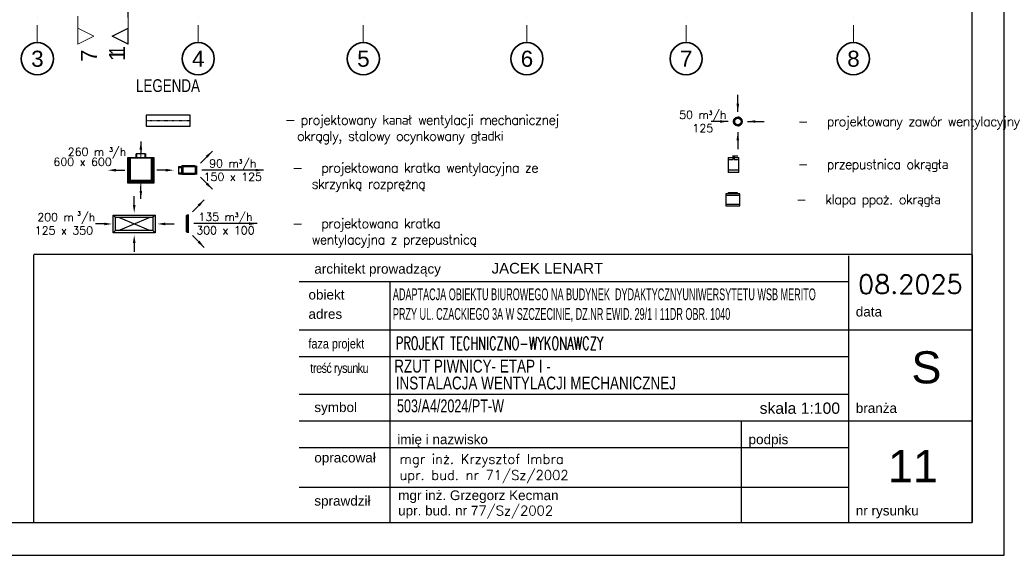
# Model space of a CAD drawing. Header units: millimetres. Extents: x -8078 to 234695, y -4319 to 602442.
# Tile 78 of 152: x 94512 to 112876, y 235281 to 245282. Entities that reach past the tile are written whole.
import ezdxf

# ---------------------------------------------------------------- set-up
doc = ezdxf.new("R2010")
doc.units = ezdxf.units.MM
doc.header["$MEASUREMENT"] = 0
for name, pattern in [('DASHDOT', [1, 0.5, -0.25, 0, -0.25]), ('Dashed2cust', [50, 25, -25]), ('Kropki i Kreski', [6.702778, 3.527778, -1.763889, 0, -1.411111]), ('Przerywana', [5.644444, 2.822222, -2.822222])]:
    doc.linetypes.add(name, pattern=pattern)
for name, color, linetype in [('#IS_wentylacja_opisy_bud', 7, 'Continuous'), ('#nawietrzaki', 5, 'Continuous'), ('#podkład', 252, 'Continuous'), ('0_Nr_pióra__1', 7, 'Continuous'), ('_TABELA', 7, 'Continuous'), ('FLUID-N1', 7, 'Continuous'), ('FLUID-N1-150-ARRGR', 7, 'Continuous'), ('FLUID-N1-INS', 7, 'Continuous'), ('FLUID-N2', 7, 'Continuous'), ('FLUID-N2-150-ARRGR', 7, 'Continuous'), ('FLUID-N2-INS', 7, 'Continuous'), ('FLUID-W1', 7, 'Continuous'), ('FLUID-W1-SYM', 7, 'Continuous'), ('FLUID-W12-INS', 7, 'Continuous'), ('FLUID-W3', 7, 'Continuous'), ('FLUID-W3-150-ARRGR', 7, 'Continuous'), ('FLUID-WD2', 7, 'Continuous'), ('FLUID-WD2-150-ARRGR', 7, 'Continuous'), ('Konstrukcja - Siatka mod', 7, 'Continuous'), ('Znaczniki - Przekroje', 7, 'Continuous')]:
    doc.layers.add(name, color=color, linetype=linetype)
doc.layers.add('#ZIMNA WODA_Pen_No__2', color=7, linetype='Continuous', lineweight=20)
doc.styles.add('FDBES', font='simplex.shx')
doc.styles.add('ROMANS', font='arial.ttf', dxfattribs={"height": 20})
doc.styles.add('STYL_AUTOMATYCZNY_1', font='arial.ttf')
doc.styles.add('STYL_AUTOMATYCZNY_6', font='txt')
doc.dimstyles.new('FDBES', dxfattribs={"dimscale": 50, "dimtxt": 4, "dimasz": 2.5, "dimexe": 0.8, "dimexo": 2, "dimgap": 1, "dimtad": 1, "dimdsep": 46, "dimtxsty": 'FDBES', "dimcen": 2.5, "dimclrd": 4, "dimclre": 5, "dimadec": 0, "dimazin": 0, "dimtfac": 1, "dimtmove": 0, "dimatfit": 3, "dimfxl": 1, "dimarcsym": 0})

# ---------------------------------------------------------------- blocks, each defined once
blk = doc.blocks.new('SDFGHB')
at = {"layer": 'Konstrukcja - Siatka mod', "color": 252, "linetype": 'Kropki i Kreski', "lineweight": 13, "ltscale": 100}
for p, q in [((34448, 457532), (34448, 456532)), ((37448, 457532), (37448, 456532)), ((40528, 457532), (40528, 456532)), ((43578, 457532), (43578, 456532)), ((46548, 457532), (46548, 456532)), ((49668, 457532), (49668, 456532))]:
    blk.add_line(p, q, dxfattribs=at)
at = {"layer": 'Konstrukcja - Siatka mod', "color": 252, "linetype": 'Continuous', "lineweight": 35, "ltscale": 100}
for centre in [(34448, 456232), (37448, 456232), (40528, 456232), (43578, 456232), (46548, 456232), (49668, 456232)]:
    blk.add_circle(centre, 300, dxfattribs=at)
at = {"layer": 'Znaczniki - Przekroje', "color": 252, "linetype": 'Przerywana', "lineweight": 13, "ltscale": 100}
for p, q in [((35202, 458154), (35202, 456804)), ((36143, 458154), (36143, 456804))]:
    blk.add_line(p, q, dxfattribs=at)
at = {"layer": 'Znaczniki - Przekroje', "color": 252, "linetype": 'Continuous', "lineweight": 13, "ltscale": 100, "flags": 128}
for points in [[(35202, 456504), (35202, 456804), (35502, 456654)], [(36143, 456504), (36143, 456804), (35843, 456654)]]:
    blk.add_lwpolyline(points, close=True, dxfattribs=at)
at = {"layer": 'Konstrukcja - Siatka mod', "color": 252, "linetype": 'Continuous', "lineweight": 13, "char_height": 300, "attachment_point": 1, "style": 'STYL_AUTOMATYCZNY_1'}
for s, insert in [('\\A1;{\\pql;\\pt0;\\fArial|b0|i0|c238|p0;\\W1.000000;3}', (34333, 456382)), ('\\A1;{\\pql;\\pt0;\\fArial|b0|i0|c238|p0;\\W1.000000;4}', (37333, 456382)), ('\\A1;{\\pql;\\pt0;\\fArial|b0|i0|c238|p0;\\W1.000000;5}', (40413, 456382)), ('\\A1;{\\pql;\\pt0;\\fArial|b0|i0|c238|p0;\\W1.000000;6}', (43463, 456382)), ('\\A1;{\\pql;\\pt0;\\fArial|b0|i0|c238|p0;\\W1.000000;7}', (46433, 456382)), ('\\A1;{\\pql;\\pt0;\\fArial|b0|i0|c238|p0;\\W1.000000;8}', (49553, 456382))]:
    blk.add_mtext(s, dxfattribs=dict(at, insert=insert))
at = {"layer": 'Znaczniki - Przekroje', "color": 252, "linetype": 'Continuous', "lineweight": 13, "char_height": 300, "rotation": 90, "style": 'STYL_AUTOMATYCZNY_6'}
for s, insert, attachment_point in [('\\A1;{\\pql;\\pt0;\\fGeneva CE|b0|i0|c0|p0;\\W1.000000;7}', (35562, 456178), 7), ('\\A1;{\\pqr;\\pt0;\\fGeneva CE|b0|i0|c0|p0;\\W1.000000;1}', (36083, 456414), 9)]:
    blk.add_mtext(s, dxfattribs=dict(at, insert=insert, attachment_point=attachment_point))
blk = doc.blocks.new('*U87446')
at = {"color": 0, "linetype": 'ByBlock', "lineweight": -2}
for major_axis, end_param in [((-50, 62.4), 4.037257), ((80, 0), 0.895665)]:
    blk.add_ellipse((0, 0), major_axis=major_axis, ratio=1, start_param=0, end_param=end_param, dxfattribs=at)
at = {"color": 0, "linetype": 'ByBlock', "lineweight": -2, "extrusion": (-1.22465e-16, -3.46914e-32, -1)}
for major_axis, end_param in [((-80, 0), 0.895665), ((80, 0), 3.141593)]:
    blk.add_ellipse((0, 0), major_axis=major_axis, ratio=1, start_param=0, end_param=end_param, dxfattribs=at)
at = {"color": 14, "linetype": 'Continuous', "lineweight": -2, "extrusion": (-1.22465e-16, -3.46914e-32, -1)}
for major_axis, end_param in [((-62.5, 0), 0.643501), ((62.5, 0), 3.141593)]:
    blk.add_ellipse((0, 0), major_axis=major_axis, ratio=1, start_param=0, end_param=end_param, dxfattribs=at)
at = {"color": 14, "linetype": 'Continuous', "lineweight": -2}
for major_axis, end_param in [((-50, 37.5), 0.643501), ((-62.5, 0), 3.141593)]:
    blk.add_ellipse((0, 0), major_axis=major_axis, ratio=1, start_param=0, end_param=end_param, dxfattribs=at)
at = {"color": 0, "linetype": 'ByBlock', "lineweight": -2, "extrusion": (-1.37462e-16, -1.7169e-16, -1)}
blk.add_ellipse((0, 0), major_axis=(50, 62.4), ratio=1, start_param=0, end_param=0.895665, dxfattribs=at)
blk = doc.blocks.new('*U87451')
at = {"color": 0, "linetype": 'ByBlock', "lineweight": -2}
for p, q in [((-170, 0), (170, 0)), ((-170, 0, 20), (170, 0, 20)), ((-150, 0, -20), (-150, 0)), ((-150, 0, -20), (150, 0, -20)), ((150, 0), (150, 0, -20))]:
    blk.add_line(p, q, dxfattribs=at)
at = {"color": 3, "linetype": 'Continuous', "lineweight": -3}
for q in [(-170, 0, 20), (170, 0, 20)]:
    blk.add_line((0, 0, 20), q, dxfattribs=at)
blk = doc.blocks.new('*U87455')
at = {"color": 0, "linetype": 'ByBlock', "lineweight": -2}
for p, q in [((0, 82, 20), (0, -82, 20)), ((0, 62), (0, 62, -230)), ((0, 62, -230), (0, -62, -230)), ((0, 50, -310), (0, 50, -230)), ((0, -50, -310), (0, -50, -230)), ((0, -62), (0, -62, -230))]:
    blk.add_line(p, q, dxfattribs=at)
at = {"color": 3, "linetype": 'Continuous', "lineweight": -3}
for p, q in [((0, 82, 20), (0, 0, 20)), ((0, 0, 20), (0, -82, 20))]:
    blk.add_line(p, q, dxfattribs=at)
at = {"layer": 'FLUID-N2-INS', "color": 1, "linetype": 'Continuous', "lineweight": -3}
for p, q in [((0, 82), (0, -82)), ((0, -82, -250), (0, 82, -250)), ((0, 82), (0, 82, -250)), ((0, 70, -310), (0, 0, -310)), ((0, 70, -310), (0, 70, -250)), ((0, 0, -310), (0, -70, -310)), ((0, -70, -310), (0, -70, -250)), ((0, -82), (0, -82, -250))]:
    blk.add_line(p, q, dxfattribs=at)
blk = doc.blocks.new('*U87459')
at = {"color": 0, "linetype": 'ByBlock', "lineweight": -2}
for p, q in [((50, 0, -50), (-50, 0, -50)), ((-50, 0, 50), (-4, 0, 50)), ((33.2, 0, 80), (-9.2, 0, 80)), ((-4, 0, 50), (-4, 0, 82)), ((4, 0, 82), (-4, 0, 82)), ((-4, 0, 70), (4, 0, 70)), ((4, 0, 82), (4, 0, 50)), ((4, 0, 50), (50, 0, 50)), ((40.3, 0, 80), (33.2, 0, 80))]:
    blk.add_line(p, q, dxfattribs=at)
at = {"color": 14, "linetype": 'Continuous', "lineweight": -2}
blk.add_line((50, 0, -4.9), (50, 0, 9.8), dxfattribs=at)
at = {"layer": 'FLUID-N2-INS', "color": 1, "linetype": 'Continuous', "lineweight": -3}
for p, q in [((50, 0, -70), (-50, 0, -70)), ((4, 0, 70), (25, 0, 70)), ((25, 0, 70), (50, 0, 70)), ((50, 0, -70), (50, 0, -4.9)), ((50, 0, 9.8), (50, 0, 70)), ((-50, 0, 70), (-50, 0, -70)), ((-50, 0, 70), (-25, 0, 70)), ((-25, 0, 70), (-4, 0, 70))]:
    blk.add_line(p, q, dxfattribs=at)
blk = doc.blocks.new('*U87447')
at = {"color": 5, "lineweight": -2}
blk.add_leader([(0, 0), (-315, 0)], dimstyle='FDBES', override={"dimscale": 60, "dimclrd": 5}, dxfattribs=at)
blk = doc.blocks.new('*U87448')
at = {"color": 5, "lineweight": -2}
blk.add_leader([(0, 0), (315, 0)], dimstyle='FDBES', override={"dimscale": 60, "dimclrd": 5}, dxfattribs=at)
blk = doc.blocks.new('*U87449')
at = {"color": 5, "lineweight": -2}
blk.add_leader([(0, 0), (0, -315)], dimstyle='FDBES', override={"dimscale": 60, "dimclrd": 5}, dxfattribs=at)
blk = doc.blocks.new('*U87450')
at = {"color": 5, "lineweight": -2}
blk.add_leader([(0, 0), (0, 315)], dimstyle='FDBES', override={"dimscale": 60, "dimclrd": 5}, dxfattribs=at)
blk = doc.blocks.new('*U87452')
at = {"color": 0, "lineweight": -2, "insert": (0, -589), "char_height": 150, "attachment_point": 5, "rotation": 270, "style": 'FDBES'}
blk.add_mtext('135 m{\\A2;\\H0.5x;3}/h\\P300 x 100', dxfattribs=at)
at = {"color": 5, "lineweight": -2}
blk.add_leader([(0, -1179), (0, 0)], dimstyle='FDBES', override={"dimscale": 60, "dimclrd": 5}, dxfattribs=at)
blk = doc.blocks.new('*U87453')
at = {"color": 5, "lineweight": -2}
blk.add_leader([(223, -223), (0, 0)], dimstyle='FDBES', override={"dimscale": 60, "dimclrd": 5}, dxfattribs=at)
blk = doc.blocks.new('*U87454')
at = {"color": 5, "lineweight": -2}
blk.add_leader([(-223, -223), (0, 0)], dimstyle='FDBES', override={"dimscale": 60, "dimclrd": 5}, dxfattribs=at)
blk = doc.blocks.new('*U87456')
at = {"color": 0, "lineweight": -2, "insert": (-575, 0), "char_height": 150, "attachment_point": 5, "rotation": 180, "style": 'FDBES'}
blk.add_mtext('90 m{\\A2;\\H0.5x;3}/h\\P150 x 125', dxfattribs=at)
at = {"color": 5, "lineweight": -2}
blk.add_leader([(-1150, 0), (0, 0)], dimstyle='FDBES', override={"dimscale": 60, "dimclrd": 5}, dxfattribs=at)
blk = doc.blocks.new('*U87457')
at = {"color": 5, "lineweight": -2}
blk.add_leader([(-223, -223), (0, 0)], dimstyle='FDBES', override={"dimscale": 60, "dimclrd": 5}, dxfattribs=at)
blk = doc.blocks.new('*U87458')
at = {"color": 5, "lineweight": -2}
blk.add_leader([(-223, 223), (0, 0)], dimstyle='FDBES', override={"dimscale": 60, "dimclrd": 5}, dxfattribs=at)

msp = doc.modelspace()

# ---------------------------------------------------------------- linework, layer by layer
at = {"layer": '#ZIMNA WODA_Pen_No__2', "color": 7, "lineweight": -2}
for radius in [80, 62.5]:
    msp.add_circle((107905, 243381, 554), radius, dxfattribs=at)
at = {"color": 0, "linetype": 'ByBlock', "lineweight": -2, "extrusion": (1.52656e-16, 1, 1.95698e-16)}
for p, q in [((107734, 242053, 12464), (107894, 242053, 12464)), ((107734, 242028, 12464), (107734, 242053, 12464)), ((107894, 242053, 12464), (107894, 242028, 12464)), ((107945, 241998, 12464), (107683, 241998, 12464)), ((107683, 241838, 12464), (107945, 241838, 12464))]:
    msp.add_line(p, q, dxfattribs=at)
at = {"color": 14, "linetype": 'Continuous', "lineweight": -2, "extrusion": (1.52656e-16, 1, 1.95698e-16)}
for p, q in [((107683, 241998, 12464), (107683, 241838, 12464)), ((107945, 241838, 12464), (107945, 241998, 12464))]:
    msp.add_line(p, q, dxfattribs=at)
at = {"color": 7, "linetype": 'Dashed2cust', "lineweight": -2, "ltscale": 10}
msp.add_lwpolyline([(96536, 244825), (96536, 246475)], dxfattribs=at)
at = {"color": 7, "lineweight": -2}
for points in [[(96536, 244825), (96236, 244975), (96536, 245125)], [(96536, 244825), (96536, 245125)]]:
    msp.add_lwpolyline(points, dxfattribs=at)
at = {"layer": '0_Nr_pióra__1', "color": 7, "linetype": 'Continuous', "ltscale": 100}
for p, q in [((94776, 240907), (112275, 240907)), ((94776, 235891), (94776, 240892)), ((109976, 235891), (109976, 240873)), ((112276, 240892), (112276, 235891)), ((99726, 240392), (109976, 240392)), ((101421, 235892), (101421, 240392)), ((99726, 239492), (112276, 239492)), ((99726, 238992), (109976, 238992)), ((99726, 238292), (109976, 238292)), ((99726, 237792), (112276, 237792)), ((107976, 235891), (107976, 237792)), ((99726, 237292), (109976, 237292)), ((99726, 236556), (109976, 236556)), ((99776, 235891), (112276, 235891))]:
    msp.add_line(p, q, dxfattribs=at)
at = {"layer": '0_Nr_pióra__1', "color": 7, "linetype": 'Continuous'}
msp.add_line((99726, 238992), (109976, 238992), dxfattribs=at)
at = {"layer": '_TABELA', "color": 7}
msp.add_lwpolyline([(70876, 264981), (112876, 264981), (70876, 264981), (70876, 235281), (112876, 235281), (112876, 264981)], dxfattribs=at)
msp.add_lwpolyline([(112276, 264371), (73376, 264371), (73376, 235891), (112276, 235891)], close=True, dxfattribs=at)
at = {"layer": 'FLUID-N1', "color": 202, "linetype": 'Continuous', "extrusion": (-9.84083e-17, -2.62422e-16, -1)}
for p, q in [((96697, 242697, -647), (96697, 242780, -647)), ((96847, 242780, -647), (96847, 242697, -647)), ((96532, 242712, -647), (96547, 242697, -647)), ((96532, 242712, -647), (96697, 242712, -647)), ((96532, 242232, -647), (96532, 242712, -647)), ((96578, 242697, -647), (96547, 242697, -647)), ((96547, 242697, -647), (96547, 242247, -647)), ((96967, 242697, -647), (96578, 242697, -647)), ((96578, 242277, -647), (96578, 242697, -647)), ((96847, 242712, -647), (97012, 242712, -647)), ((96997, 242697, -647), (96967, 242697, -647)), ((96967, 242697, -647), (96967, 242277, -647)), ((96997, 242697, -647), (97012, 242712, -647)), ((96997, 242247, -647), (96997, 242697, -647)), ((97012, 242712, -647), (97012, 242232, -647)), ((96532, 242272, -647), (96537, 242277, -647)), ((97012, 242232, -647), (96532, 242232, -647)), ((96547, 242247, -647), (96997, 242247, -647)), ((96569, 242269, -647), (96578, 242277, -647)), ((96967, 242277, -647), (96578, 242277, -647)), ((96975, 242269, -647), (96967, 242277, -647)), ((97012, 242232, -647), (97007, 242237, -647))]:
    msp.add_line(p, q, dxfattribs=at)
at = {"layer": 'FLUID-N1-150-ARRGR', "color": 5, "linetype": 'Continuous', "lineweight": -2, "ltscale": 5}
for p, q in [((96772, 243008, -655), (96772, 242772, -655)), ((97308, 242472, -655), (97072, 242472, -655)), ((96772, 241936, -655), (96772, 242172, -655))]:
    msp.add_line(p, q, dxfattribs=at)
at = {"layer": 'FLUID-N1-150-ARRGR', "color": 5, "linetype": 'Continuous', "lineweight": 0, "ltscale": 5}
for p, q in [((96772, 242858), (96772, 242693)), ((96307, 242472), (96472, 242472)), ((97237, 242472), (97072, 242472)), ((96772, 242086), (96772, 242251))]:
    msp.add_line(p, q, dxfattribs=at)
for points in [[(96747, 242858), (96772, 243008), (96797, 242858)], [(96307, 242447), (96157, 242472), (96307, 242497)], [(97237, 242497), (97387, 242472), (97237, 242447)], [(96797, 242086), (96772, 241936), (96747, 242086)]]:
    msp.add_solid(points, dxfattribs=at)
at = {"layer": 'FLUID-N1-INS', "color": 1, "linetype": 'Continuous', "lineweight": -3, "extrusion": (-9.84083e-17, -2.62422e-16, -1)}
for p, q in [((96697, 242780, -647), (96687, 242780, -647)), ((96687, 242707, -647), (96687, 242780, -647)), ((96847, 242780, -647), (96697, 242780, -647)), ((96857, 242780, -647), (96847, 242780, -647)), ((96857, 242780, -647), (96857, 242707, -647)), ((96537, 242707, -647), (96569, 242707, -647)), ((96537, 242237, -647), (96537, 242707, -647)), ((96569, 242707, -647), (96975, 242707, -647)), ((96569, 242707, -647), (96569, 242269, -647)), ((96975, 242707, -647), (97007, 242707, -647)), ((96975, 242269, -647), (96975, 242707, -647)), ((97007, 242707, -647), (97007, 242237, -647)), ((96537, 242277, -647), (96547, 242287, -647)), ((97007, 242237, -647), (96537, 242237, -647)), ((96547, 242247, -647), (96569, 242269, -647)), ((96569, 242269, -647), (96975, 242269, -647)), ((96997, 242247, -647), (96975, 242269, -647)), ((97007, 242237, -647), (96997, 242247, -647))]:
    msp.add_line(p, q, dxfattribs=at)
at = {"layer": 'FLUID-W1', "color": 14, "linetype": 'Continuous'}
for p, q in [((96870, 243497, 554), (96870, 243397, 554)), ((96870, 243397, 554), (96870, 243297, 554)), ((97691, 243397, 554), (97691, 243497, 554)), ((97691, 243297, 554), (97691, 243397, 554))]:
    msp.add_line(p, q, dxfattribs=at)
at = {"layer": 'FLUID-W1', "color": 5, "linetype": 'Continuous'}
for p, q in [((97691, 243497, 554), (96870, 243497, 554)), ((96870, 243297, 554), (97691, 243297, 554))]:
    msp.add_line(p, q, dxfattribs=at)
at = {"layer": 'FLUID-W1-SYM', "color": 2, "linetype": 'DASHDOT', "lineweight": -3}
msp.add_line((96870, 243397, 554), (97691, 243397, 554), dxfattribs=at)
at = {"layer": 'FLUID-W12-INS', "color": 1, "linetype": 'Continuous', "lineweight": -3, "extrusion": (1.52656e-16, 1, 1.95698e-16)}
for p, q in [((107683, 242028, 12464), (107683, 241998, 12464)), ((107734, 242028, 12464), (107683, 242028, 12464)), ((107894, 242028, 12464), (107734, 242028, 12464)), ((107945, 242028, 12464), (107894, 242028, 12464)), ((107945, 241998, 12464), (107945, 242028, 12464)), ((107683, 241838, 12464), (107683, 241808, 12464)), ((107683, 241808, 12464), (107945, 241808, 12464)), ((107945, 241808, 12464), (107945, 241838, 12464))]:
    msp.add_line(p, q, dxfattribs=at)
at = {"layer": 'FLUID-W3', "color": 194, "linetype": 'Continuous', "lineweight": -2, "extrusion": (0, 1.22465e-16, -1)}
for p, q in [((96258, 241633, 4476), (96298, 241593, 4476)), ((96258, 241633, 4476), (97038, 241633, 4476)), ((96258, 241303, 4476), (96258, 241633, 4476)), ((96298, 241593, 4476), (96998, 241593, 4476)), ((96298, 241343, 4476), (96298, 241593, 4476)), ((97038, 241633, 4476), (96998, 241593, 4476)), ((96998, 241593, 4476), (96998, 241343, 4476)), ((97038, 241633, 4476), (97038, 241303, 4476)), ((96258, 241303, 4476), (96298, 241343, 4476)), ((97038, 241303, 4476), (96258, 241303, 4476)), ((96998, 241343, 4476), (96298, 241343, 4476)), ((96998, 241343, 4476), (97038, 241303, 4476))]:
    msp.add_line(p, q, dxfattribs=at)
at = {"layer": 'FLUID-W3', "color": 3, "linetype": 'Continuous', "lineweight": -3, "extrusion": (0, 1.22465e-16, -1)}
for p, q in [((96352, 241343, 4476), (96943, 241593, 4476)), ((96352, 241593, 4476), (96943, 241343, 4476))]:
    msp.add_line(p, q, dxfattribs=at)
at = {"layer": 'FLUID-W3-150-ARRGR', "color": 5, "lineweight": -2}
for p, q in [((96648, 241823, 2213), (96648, 241988, 2213)), ((96088, 241468, 2213), (95923, 241468, 2213)), ((97228, 241468, 2213), (97393, 241468, 2213)), ((96648, 241113, 2213), (96648, 240948, 2213))]:
    msp.add_line(p, q, dxfattribs=at)
for points in [[(96673, 241823, 2213), (96648, 241673, 2213), (96623, 241823, 2213)], [(96088, 241493, 2213), (96238, 241468, 2213), (96088, 241443, 2213)], [(97228, 241443, 2213), (97078, 241468, 2213), (97228, 241493, 2213)], [(96623, 241113, 2213), (96648, 241263, 2213), (96673, 241113, 2213)]]:
    msp.add_solid(points, dxfattribs=at)

# ---------------------------------------------------------------- block references
at = {"layer": '#podkład'}
msp.add_blockref('SDFGHB', (60393, -211679), dxfattribs=at)
at = {"layer": 'FLUID-N1', "color": 30, "linetype": 'Continuous', "lineweight": -2, "extrusion": (1, -1.83697e-16, 6.12323e-17), "rotation": 180}
msp.add_blockref('*U87451', (241474, 161, 97636), dxfattribs=at)
at = {"layer": 'FLUID-N1-150-ARRGR', "color": 7, "lineweight": -2, "rotation": 89.99999999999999}
for name, p in [('*U87453', (97732, 241695, 161)), ('*U87452', (97761, 241474, 161)), ('*U87454', (97732, 241254, 161))]:
    msp.add_blockref(name, p, dxfattribs=at)
at = {"layer": 'FLUID-N2', "color": 30, "linetype": 'Continuous', "lineweight": -2, "extrusion": (5.66554e-16, 1, -6.12323e-17), "xscale": 2, "yscale": 2, "zscale": 2, "rotation": 180}
msp.add_blockref('*U87459', (-107827, 12844, 242571), dxfattribs=at)
at = {"layer": 'FLUID-N2', "color": 30, "linetype": 'Continuous', "lineweight": -2, "extrusion": (1, -6.12323e-16, 1.47911e-31), "rotation": 270}
msp.add_blockref('*U87455', (242473, 6719, 97787), dxfattribs=at)
at = {"layer": 'FLUID-N2-150-ARRGR', "color": 7, "lineweight": -2, "rotation": 180}
for name, p in [('*U87457', (97883, 242606, 6719)), ('*U87456', (97912, 242473, 6719)), ('*U87458', (97883, 242340, 6719))]:
    msp.add_blockref(name, p, dxfattribs=at)
at = {"layer": 'FLUID-WD2', "color": 135, "linetype": 'Continuous', "lineweight": -2, "extrusion": (-1.83697e-16, -1.22465e-16, -1), "rotation": 89.99999999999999}
msp.add_blockref('*U87446', (-107905, 243381, -20), dxfattribs=at)
at = {"layer": 'FLUID-WD2-150-ARRGR', "rotation": 89.99999999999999}
for name, p in [('*U87448', (107905, 243561)), ('*U87450', (107725, 243381)), ('*U87449', (108085, 243381)), ('*U87447', (107905, 243181))]:
    msp.add_blockref(name, p, dxfattribs=at)

# ---------------------------------------------------------------- texts
at = {"layer": '#IS_wentylacja_opisy_bud', "char_height": 180, "attachment_point": 1, "style": 'ROMANS'}
for s, insert, width in [('\\Fromans.shx|c238;\\T0.9; - projektowany kanał wentylacji mechanicznej\\P   okrągly, stalowy ocynkowany gładki', (99349, 243501, 554), 6358.29), ('\\pxi-2,l3t4;\\Fromans.shx;\\T0.9;-^Iprojektowany zawór wentylacyjny', (108843, 243473, 554), 4455.94), ('\\pxi-2,l3t4;\\Fromans.shx;\\T0.9;-^Iprojektowana kratka wentylacyjna ze skrzynk\\Fromans.shx|c238;ą rozprężną', (99416, 242607, 554), 5248.58), ('\\pxi-2,l3t4;\\Fromans.shx;\\T0.9;-^Iprzepustnica okr\\Fromans.shx|c238;ągła', (108843, 242673, 554), 4455.94), ('\\pxi-2,l3t4;\\Fromans.shx;\\T0.9;-^Iklapa ppo\\Fromans.shx|c238;ż.\\Fromans.shx; okr\\Fromans.shx|c238;ągła', (108812, 242017, 554), 4455.94), ('\\pxi-2,l3t4;\\Fromans.shx;\\T0.9;-^Iprojektowana kratka wentylacyjna z przepustnic\\Fromans.shx|c238;ą', (99416, 241567, 554), 4455.94)]:
    msp.add_mtext(s, dxfattribs=dict(at, insert=insert, width=width))
at = {"layer": '#nawietrzaki', "color": 7, "lineweight": 35, "insert": (96326, 244699), "char_height": 300, "width": 7070.76, "attachment_point": 5, "rotation": 90}
msp.add_mtext('\\pxqct3;\\fArial|b0|i0;\\T0.9;\\W0.7;\\A1;1', dxfattribs=at)
at = {"color": 7, "style": 'ROMANS', "width": 0.75}
msp.add_text('LEGENDA', height=238, dxfattribs=at).set_placement((96682, 243932, 554))
at = {"layer": '0_Nr_pióra__1', "color": 7, "linetype": 'Continuous', "style": 'ROMANS'}
for s, width, p in [('RZUT PIWNICY- ETAP I -', 0.75, (101497, 238694)), ('INSTALACJA WENTYLACJI MECHANICZNEJ', 0.75, (101526, 238378)), ('503/A4/2024/PT-W', 0.7, (101549, 237952))]:
    msp.add_text(s, height=240, rotation=359.9976, dxfattribs=dict(at, width=width)).set_placement(p)
at = {"layer": '0_Nr_pióra__1', "color": 7, "linetype": 'Continuous', "rotation": 359.9976, "style": 'ROMANS'}
for s, insert, char_height, attachment_point in [('{JACEK LENART}', (103314, 240640), 200, 4), ('{\\Q0;architekt prowadzący}', (100007, 240603), 180, 4), ('\\Fromans|c238;08.2025', (111124, 240342), 350, 5), ('{\\Q0;obiekt}', (99898, 240146), 180, 4), ('\\pxql;\\W0.55;ADAPTACJA OBIEKTU BIUROWEGO NA BUDYNEK  DYDAKTYCZNYUNIWERSYTETU WSB MERITO \\PPRZY UL. CZACKIEGO 3A W SZCZECINIE, DZ.NR EWID. 29/1 I 11DR OBR. 1040 ', (101472, 239951), 220, 4), ('{\\Q0;adres}', (99898, 239786), 180, 4), ('{\\Q0;data}', (110106, 239829), 180, 4), ('\\pxql;\\Fromans.shx;\\W0.65;\\A1;PROJEKT TECHNICZNO-WYKONAWCZY', (101526, 239241), 240, 4), ('\\pxqc;S', (111123, 238787), 600, 4), ('{\\Q0;symbol}', (100007, 238019), 180, 4), ('{\\Q0;branża}', (110106, 238029), 180, 4), ('{\\Q0;imię i nazwisko}', (101554, 237419), 180, 4), ('{\\Q0;podpis}', (108106, 237419), 180, 4), ('{\\Q0;opracował}', (100007, 237078), 180, 4), ('{\\Fromans|c128;\\Q0;mgr in\\Fromans,bigfont|c238;ż\\Fromans|c128;. Krzysztof Imbra\\Pupr. bud. nr 71/Sz/2002}', (101595, 236899), 180, 4), ('{\\Q0;sprawdził}', (100007, 236272), 180, 4), ('{\\Q0;mgr inż. Grzegorz Kecman}', (101572, 236375), 180, 4), ('{\\Q0;upr. bud. nr 7\\Fromans,bigfont|c238;7\\Fromans|c238;/Sz/2002}', (101570, 236086), 180, 4), ('{\\Q0;nr rysunku}', (110106, 236089), 180, 4)]:
    msp.add_mtext(s, dxfattribs=dict(at, insert=insert, char_height=char_height, attachment_point=attachment_point))
at = {"layer": '0_Nr_pióra__1', "color": 7, "linetype": 'Continuous', "char_height": 180, "attachment_point": 4, "rotation": 359.9976, "line_spacing_factor": 0.8, "style": 'ROMANS'}
for s, insert in [('\\W0.8;faza projekt', (99898, 239206)), ('\\T0.9;\\W0.8;treść rysunku', (99931, 238750))]:
    msp.add_mtext(s, dxfattribs=dict(at, insert=insert))
at = {"layer": '0_Nr_pióra__1', "color": 7, "linetype": 'Continuous', "insert": (108312, 238027), "char_height": 210, "width": 2283.42, "attachment_point": 4, "line_spacing_factor": 0.9, "style": 'ROMANS'}
msp.add_mtext('skala 1:100', dxfattribs=at)
at = {"layer": '0_Nr_pióra__1', "color": 0, "linetype": 'Continuous', "insert": (111173, 236946), "char_height": 600, "attachment_point": 5, "rotation": 359.9976, "style": 'ROMANS'}
msp.add_mtext('11', dxfattribs=at)
at = {"layer": 'FLUID-W3-150-ARRGR', "color": 7, "lineweight": -2, "style": 'FDBES'}
for s, height, p in [('260 m', 150, (95408, 242740, -655)), ('3', 80, (96182, 242818, -655)), ('/h', 150, (96235, 242740, -655)), ('600 x 600', 150, (95142, 242553, -655)), ('200 m', 150, (94841, 241521, 3320)), ('3', 75, (95588, 241625, 2213)), ('/h', 150, (95660, 241521, 2213)), ('125 x 350', 150, (94794, 241271, 3320))]:
    msp.add_text(s, height=height, dxfattribs=at).set_placement(p)
at = {"layer": 'FLUID-WD2-150-ARRGR', "color": 0, "insert": (107253, 243381), "char_height": 150, "attachment_point": 5, "style": 'FDBES'}
msp.add_mtext('50 m{\\A2;\\H0.5x;3}/h\\P125', dxfattribs=at)

# ---------------------------------------------------------------- leaders
at = {"layer": 'FLUID-N1-150-ARRGR', "color": 5, "linetype": 'Continuous', "lineweight": -2, "ltscale": 5}
msp.add_leader([(96236, 242472, -655), (96472, 242472, -655)], dimstyle='FDBES', override={"dimscale": 6, "dimclrd": 5}, dxfattribs=at)

doc.saveas('drawing.dxf')
